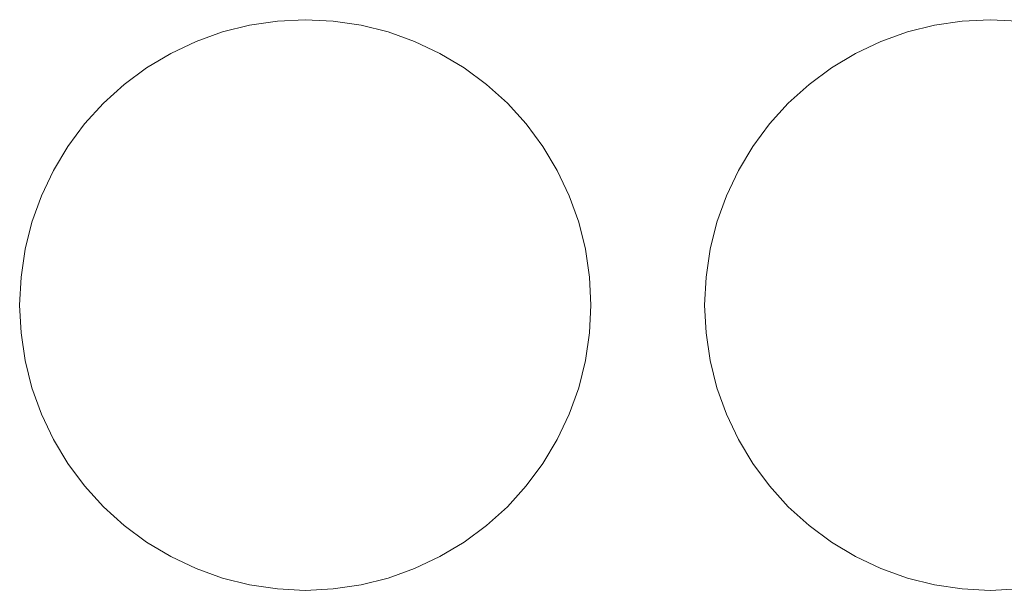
# Model space of a CAD drawing. Header units: millimetres. Extents: x -143 to 143, y -39 to 39.
# Tile 22 of 38: x 35 to 67, y -19 to -1. Entities that reach past the tile are written whole.
import ezdxf

# ---------------------------------------------------------------- set-up
doc = ezdxf.new("R2010")
doc.units = ezdxf.units.MM
doc.header["$LTSCALE"] = 5.08
doc.layers.add('None', color=7, linetype='Continuous', lineweight=5, true_color=0x000000)

# ---------------------------------------------------------------- blocks, each defined once
blk = doc.blocks.new('Group-1')
at = {"layer": 'None', "color": 18, "linetype": 'Continuous', "lineweight": 5}
for points, invisible_edges in [([(-37665.038, 11141.267, -204.914), (-37664.127, 11141.311, -204.914), (-37663.215, 11141.267, -204.914), (-37665.038, 11141.267, -204.914)], 12), ([(-37665.038, 11141.267, -201.739), (-37664.127, 11141.311, -201.739), (-37663.215, 11141.267, -201.739), (-37665.038, 11141.267, -201.739)], 12), ([(-37642.738, 11141.267, -204.914), (-37641.827, 11141.311, -204.914), (-37640.915, 11141.267, -204.914), (-37642.738, 11141.267, -204.914)], 12), ([(-37642.738, 11141.267, -201.739), (-37641.827, 11141.311, -201.739), (-37640.915, 11141.267, -201.739), (-37642.738, 11141.267, -201.739)], 12), ([(-37673.026, 11129.312, -204.914), (-37671.315, 11137.911, -204.914), (-37663.215, 11141.267, -204.914), (-37673.026, 11129.312, -204.914)], 15), ([(-37661.427, 11123.112, -204.914), (-37673.026, 11129.312, -204.914), (-37663.215, 11141.267, -204.914), (-37661.427, 11123.112, -204.914)], 15), ([(-37673.026, 11129.312, -201.739), (-37671.315, 11137.911, -201.739), (-37663.215, 11141.267, -201.739), (-37673.026, 11129.312, -201.739)], 15), ([(-37661.427, 11123.112, -201.739), (-37673.026, 11129.312, -201.739), (-37663.215, 11141.267, -201.739), (-37661.427, 11123.112, -201.739)], 15), ([(-37671.315, 11137.911, -204.914), (-37666.826, 11140.911, -204.914), (-37663.215, 11141.267, -204.914), (-37671.315, 11137.911, -204.914)], 15), ([(-37671.315, 11137.911, -201.739), (-37666.826, 11140.911, -201.739), (-37663.215, 11141.267, -201.739), (-37671.315, 11137.911, -201.739)], 15), ([(-37666.826, 11140.911, -204.914), (-37665.941, 11141.133, -204.914), (-37665.038, 11141.267, -204.914), (-37666.826, 11140.911, -204.914)], 12), ([(-37666.826, 11140.911, -204.914), (-37665.038, 11141.267, -204.914), (-37663.215, 11141.267, -204.914), (-37666.826, 11140.911, -204.914)], 15), ([(-37666.826, 11140.911, -201.739), (-37665.941, 11141.133, -201.739), (-37665.038, 11141.267, -201.739), (-37666.826, 11140.911, -201.739)], 12), ([(-37666.826, 11140.911, -201.739), (-37665.038, 11141.267, -201.739), (-37663.215, 11141.267, -201.739), (-37666.826, 11140.911, -201.739)], 15), ([(-37663.215, 11141.267, -204.914), (-37662.312, 11141.133, -204.914), (-37661.427, 11140.911, -204.914), (-37663.215, 11141.267, -204.914)], 12), ([(-37663.215, 11141.267, -204.914), (-37661.427, 11140.911, -204.914), (-37658.96, 11139.744, -204.914), (-37663.215, 11141.267, -204.914)], 15), ([(-37663.215, 11141.267, -204.914), (-37658.96, 11139.744, -204.914), (-37656.938, 11137.911, -204.914), (-37663.215, 11141.267, -204.914)], 15), ([(-37663.215, 11141.267, -204.914), (-37656.938, 11137.911, -204.914), (-37654.871, 11132.923, -204.914), (-37663.215, 11141.267, -204.914)], 15), ([(-37661.427, 11123.112, -204.914), (-37663.215, 11141.267, -204.914), (-37654.871, 11132.923, -204.914), (-37661.427, 11123.112, -204.914)], 15), ([(-37663.215, 11141.267, -201.739), (-37662.312, 11141.133, -201.739), (-37661.427, 11140.911, -201.739), (-37663.215, 11141.267, -201.739)], 12), ([(-37663.215, 11141.267, -201.739), (-37661.427, 11140.911, -201.739), (-37658.96, 11139.744, -201.739), (-37663.215, 11141.267, -201.739)], 15), ([(-37663.215, 11141.267, -201.739), (-37658.96, 11139.744, -201.739), (-37656.938, 11137.911, -201.739), (-37663.215, 11141.267, -201.739)], 15), ([(-37663.215, 11141.267, -201.739), (-37656.938, 11137.911, -201.739), (-37654.871, 11132.923, -201.739), (-37663.215, 11141.267, -201.739)], 15), ([(-37661.427, 11123.112, -201.739), (-37663.215, 11141.267, -201.739), (-37654.871, 11132.923, -201.739), (-37661.427, 11123.112, -201.739)], 15), ([(-37650.726, 11129.312, -204.914), (-37649.015, 11137.911, -204.914), (-37640.915, 11141.267, -204.914), (-37650.726, 11129.312, -204.914)], 15), ([(-37639.127, 11123.112, -204.914), (-37650.726, 11129.312, -204.914), (-37640.915, 11141.267, -204.914), (-37639.127, 11123.112, -204.914)], 15), ([(-37650.726, 11129.312, -201.739), (-37649.015, 11137.911, -201.739), (-37640.915, 11141.267, -201.739), (-37650.726, 11129.312, -201.739)], 15), ([(-37639.127, 11123.112, -201.739), (-37650.726, 11129.312, -201.739), (-37640.915, 11141.267, -201.739), (-37639.127, 11123.112, -201.739)], 15), ([(-37649.015, 11137.911, -204.914), (-37644.526, 11140.911, -204.914), (-37640.915, 11141.267, -204.914), (-37649.015, 11137.911, -204.914)], 15), ([(-37649.015, 11137.911, -201.739), (-37644.526, 11140.911, -201.739), (-37640.915, 11141.267, -201.739), (-37649.015, 11137.911, -201.739)], 15), ([(-37644.526, 11140.911, -204.914), (-37643.641, 11141.133, -204.914), (-37642.738, 11141.267, -204.914), (-37644.526, 11140.911, -204.914)], 12), ([(-37644.526, 11140.911, -204.914), (-37642.738, 11141.267, -204.914), (-37640.915, 11141.267, -204.914), (-37644.526, 11140.911, -204.914)], 15), ([(-37644.526, 11140.911, -201.739), (-37643.641, 11141.133, -201.739), (-37642.738, 11141.267, -201.739), (-37644.526, 11140.911, -201.739)], 12), ([(-37644.526, 11140.911, -201.739), (-37642.738, 11141.267, -201.739), (-37640.915, 11141.267, -201.739), (-37644.526, 11140.911, -201.739)], 15), ([(-37671.315, 11137.911, -204.914), (-37669.293, 11139.744, -204.914), (-37666.826, 11140.911, -204.914), (-37671.315, 11137.911, -204.914)], 15), ([(-37671.315, 11137.911, -201.739), (-37669.293, 11139.744, -201.739), (-37666.826, 11140.911, -201.739), (-37671.315, 11137.911, -201.739)], 15), ([(-37669.293, 11139.744, -204.914), (-37668.51, 11140.213, -204.914), (-37666.826, 11140.911, -204.914), (-37669.293, 11139.744, -204.914)], 14), ([(-37669.293, 11139.744, -201.739), (-37668.51, 11140.213, -201.739), (-37666.826, 11140.911, -201.739), (-37669.293, 11139.744, -201.739)], 14), ([(-37668.51, 11140.213, -204.914), (-37667.685, 11140.604, -204.914), (-37666.826, 11140.911, -204.914), (-37668.51, 11140.213, -204.914)], 12), ([(-37668.51, 11140.213, -201.739), (-37667.685, 11140.604, -201.739), (-37666.826, 11140.911, -201.739), (-37668.51, 11140.213, -201.739)], 12), ([(-37661.427, 11140.911, -204.914), (-37660.568, 11140.604, -204.914), (-37659.743, 11140.213, -204.914), (-37661.427, 11140.911, -204.914)], 12), ([(-37661.427, 11140.911, -204.914), (-37659.743, 11140.213, -204.914), (-37658.96, 11139.744, -204.914), (-37661.427, 11140.911, -204.914)], 13), ([(-37661.427, 11140.911, -201.739), (-37660.568, 11140.604, -201.739), (-37659.743, 11140.213, -201.739), (-37661.427, 11140.911, -201.739)], 12), ([(-37661.427, 11140.911, -201.739), (-37659.743, 11140.213, -201.739), (-37658.96, 11139.744, -201.739), (-37661.427, 11140.911, -201.739)], 13), ([(-37649.015, 11137.911, -204.914), (-37646.993, 11139.744, -204.914), (-37644.526, 11140.911, -204.914), (-37649.015, 11137.911, -204.914)], 15), ([(-37649.015, 11137.911, -201.739), (-37646.993, 11139.744, -201.739), (-37644.526, 11140.911, -201.739), (-37649.015, 11137.911, -201.739)], 15), ([(-37646.993, 11139.744, -204.914), (-37646.21, 11140.213, -204.914), (-37644.526, 11140.911, -204.914), (-37646.993, 11139.744, -204.914)], 14), ([(-37646.993, 11139.744, -201.739), (-37646.21, 11140.213, -201.739), (-37644.526, 11140.911, -201.739), (-37646.993, 11139.744, -201.739)], 14), ([(-37646.21, 11140.213, -204.914), (-37645.385, 11140.604, -204.914), (-37644.526, 11140.911, -204.914), (-37646.21, 11140.213, -204.914)], 12), ([(-37646.21, 11140.213, -201.739), (-37645.385, 11140.604, -201.739), (-37644.526, 11140.911, -201.739), (-37646.21, 11140.213, -201.739)], 12), ([(-37671.315, 11137.911, -204.914), (-37670.703, 11138.588, -204.914), (-37669.293, 11139.744, -204.914), (-37671.315, 11137.911, -204.914)], 14), ([(-37671.315, 11137.911, -201.739), (-37670.703, 11138.588, -201.739), (-37669.293, 11139.744, -201.739), (-37671.315, 11137.911, -201.739)], 14), ([(-37670.703, 11138.588, -204.914), (-37670.026, 11139.2, -204.914), (-37669.293, 11139.744, -204.914), (-37670.703, 11138.588, -204.914)], 12), ([(-37670.703, 11138.588, -201.739), (-37670.026, 11139.2, -201.739), (-37669.293, 11139.744, -201.739), (-37670.703, 11138.588, -201.739)], 12), ([(-37658.96, 11139.744, -204.914), (-37658.227, 11139.2, -204.914), (-37657.55, 11138.588, -204.914), (-37658.96, 11139.744, -204.914)], 12), ([(-37658.96, 11139.744, -204.914), (-37657.55, 11138.588, -204.914), (-37656.938, 11137.911, -204.914), (-37658.96, 11139.744, -204.914)], 13), ([(-37658.96, 11139.744, -201.739), (-37658.227, 11139.2, -201.739), (-37657.55, 11138.588, -201.739), (-37658.96, 11139.744, -201.739)], 12), ([(-37658.96, 11139.744, -201.739), (-37657.55, 11138.588, -201.739), (-37656.938, 11137.911, -201.739), (-37658.96, 11139.744, -201.739)], 13), ([(-37649.015, 11137.911, -204.914), (-37648.403, 11138.588, -204.914), (-37646.993, 11139.744, -204.914), (-37649.015, 11137.911, -204.914)], 14), ([(-37649.015, 11137.911, -201.739), (-37648.403, 11138.588, -201.739), (-37646.993, 11139.744, -201.739), (-37649.015, 11137.911, -201.739)], 14), ([(-37648.403, 11138.588, -204.914), (-37647.726, 11139.2, -204.914), (-37646.993, 11139.744, -204.914), (-37648.403, 11138.588, -204.914)], 12), ([(-37648.403, 11138.588, -201.739), (-37647.726, 11139.2, -201.739), (-37646.993, 11139.744, -201.739), (-37648.403, 11138.588, -201.739)], 12), ([(-37673.382, 11132.923, -204.914), (-37673.026, 11134.711, -204.914), (-37671.315, 11137.911, -204.914), (-37673.382, 11132.923, -204.914)], 15), ([(-37673.026, 11129.312, -204.914), (-37673.382, 11132.923, -204.914), (-37671.315, 11137.911, -204.914), (-37673.026, 11129.312, -204.914)], 15), ([(-37673.382, 11132.923, -201.739), (-37673.026, 11134.711, -201.739), (-37671.315, 11137.911, -201.739), (-37673.382, 11132.923, -201.739)], 15), ([(-37673.026, 11129.312, -201.739), (-37673.382, 11132.923, -201.739), (-37671.315, 11137.911, -201.739), (-37673.026, 11129.312, -201.739)], 15), ([(-37673.026, 11134.711, -204.914), (-37672.328, 11136.395, -204.914), (-37671.315, 11137.911, -204.914), (-37673.026, 11134.711, -204.914)], 15), ([(-37673.026, 11134.711, -201.739), (-37672.328, 11136.395, -201.739), (-37671.315, 11137.911, -201.739), (-37673.026, 11134.711, -201.739)], 15), ([(-37672.328, 11136.395, -204.914), (-37671.859, 11137.178, -204.914), (-37671.315, 11137.911, -204.914), (-37672.328, 11136.395, -204.914)], 12), ([(-37672.328, 11136.395, -201.739), (-37671.859, 11137.178, -201.739), (-37671.315, 11137.911, -201.739), (-37672.328, 11136.395, -201.739)], 12), ([(-37656.938, 11137.911, -204.914), (-37656.394, 11137.178, -204.914), (-37655.925, 11136.395, -204.914), (-37656.938, 11137.911, -204.914)], 12), ([(-37656.938, 11137.911, -204.914), (-37655.925, 11136.395, -204.914), (-37655.227, 11134.711, -204.914), (-37656.938, 11137.911, -204.914)], 15), ([(-37656.938, 11137.911, -204.914), (-37655.227, 11134.711, -204.914), (-37654.871, 11132.923, -204.914), (-37656.938, 11137.911, -204.914)], 15), ([(-37656.938, 11137.911, -201.739), (-37656.394, 11137.178, -201.739), (-37655.925, 11136.395, -201.739), (-37656.938, 11137.911, -201.739)], 12), ([(-37656.938, 11137.911, -201.739), (-37655.925, 11136.395, -201.739), (-37655.227, 11134.711, -201.739), (-37656.938, 11137.911, -201.739)], 15), ([(-37656.938, 11137.911, -201.739), (-37655.227, 11134.711, -201.739), (-37654.871, 11132.923, -201.739), (-37656.938, 11137.911, -201.739)], 15), ([(-37651.082, 11132.923, -204.914), (-37650.726, 11134.711, -204.914), (-37649.015, 11137.911, -204.914), (-37651.082, 11132.923, -204.914)], 15), ([(-37650.726, 11129.312, -204.914), (-37651.082, 11132.923, -204.914), (-37649.015, 11137.911, -204.914), (-37650.726, 11129.312, -204.914)], 15), ([(-37651.082, 11132.923, -201.739), (-37650.726, 11134.711, -201.739), (-37649.015, 11137.911, -201.739), (-37651.082, 11132.923, -201.739)], 15), ([(-37650.726, 11129.312, -201.739), (-37651.082, 11132.923, -201.739), (-37649.015, 11137.911, -201.739), (-37650.726, 11129.312, -201.739)], 15), ([(-37650.726, 11134.711, -204.914), (-37650.028, 11136.395, -204.914), (-37649.015, 11137.911, -204.914), (-37650.726, 11134.711, -204.914)], 15), ([(-37650.726, 11134.711, -201.739), (-37650.028, 11136.395, -201.739), (-37649.015, 11137.911, -201.739), (-37650.726, 11134.711, -201.739)], 15), ([(-37650.028, 11136.395, -204.914), (-37649.559, 11137.178, -204.914), (-37649.015, 11137.911, -204.914), (-37650.028, 11136.395, -204.914)], 12), ([(-37650.028, 11136.395, -201.739), (-37649.559, 11137.178, -201.739), (-37649.015, 11137.911, -201.739), (-37650.028, 11136.395, -201.739)], 12), ([(-37673.026, 11134.711, -204.914), (-37672.719, 11135.57, -204.914), (-37672.328, 11136.395, -204.914), (-37673.026, 11134.711, -204.914)], 12), ([(-37673.026, 11134.711, -201.739), (-37672.719, 11135.57, -201.739), (-37672.328, 11136.395, -201.739), (-37673.026, 11134.711, -201.739)], 12), ([(-37655.925, 11136.395, -204.914), (-37655.534, 11135.57, -204.914), (-37655.227, 11134.711, -204.914), (-37655.925, 11136.395, -204.914)], 12), ([(-37655.925, 11136.395, -201.739), (-37655.534, 11135.57, -201.739), (-37655.227, 11134.711, -201.739), (-37655.925, 11136.395, -201.739)], 12), ([(-37650.726, 11134.711, -204.914), (-37650.419, 11135.57, -204.914), (-37650.028, 11136.395, -204.914), (-37650.726, 11134.711, -204.914)], 12), ([(-37650.726, 11134.711, -201.739), (-37650.419, 11135.57, -201.739), (-37650.028, 11136.395, -201.739), (-37650.726, 11134.711, -201.739)], 12), ([(-37673.382, 11132.923, -204.914), (-37673.248, 11133.826, -204.914), (-37673.026, 11134.711, -204.914), (-37673.382, 11132.923, -204.914)], 12), ([(-37673.382, 11132.923, -201.739), (-37673.248, 11133.826, -201.739), (-37673.026, 11134.711, -201.739), (-37673.382, 11132.923, -201.739)], 12), ([(-37655.227, 11134.711, -204.914), (-37655.005, 11133.826, -204.914), (-37654.871, 11132.923, -204.914), (-37655.227, 11134.711, -204.914)], 12), ([(-37655.227, 11134.711, -201.739), (-37655.005, 11133.826, -201.739), (-37654.871, 11132.923, -201.739), (-37655.227, 11134.711, -201.739)], 12), ([(-37651.082, 11132.923, -204.914), (-37650.948, 11133.826, -204.914), (-37650.726, 11134.711, -204.914), (-37651.082, 11132.923, -204.914)], 12), ([(-37651.082, 11132.923, -201.739), (-37650.948, 11133.826, -201.739), (-37650.726, 11134.711, -201.739), (-37651.082, 11132.923, -201.739)], 12), ([(-37673.382, 11131.1, -204.914), (-37673.427, 11132.011, -204.914), (-37673.382, 11132.923, -204.914), (-37673.382, 11131.1, -204.914)], 12), ([(-37673.382, 11131.1, -201.739), (-37673.427, 11132.011, -201.739), (-37673.382, 11132.923, -201.739), (-37673.382, 11131.1, -201.739)], 12), ([(-37673.026, 11129.312, -204.914), (-37673.382, 11131.1, -204.914), (-37673.382, 11132.923, -204.914), (-37673.026, 11129.312, -204.914)], 15), ([(-37673.026, 11129.312, -201.739), (-37673.382, 11131.1, -201.739), (-37673.382, 11132.923, -201.739), (-37673.026, 11129.312, -201.739)], 15), ([(-37654.871, 11132.923, -204.914), (-37656.938, 11126.112, -204.914), (-37661.427, 11123.112, -204.914), (-37654.871, 11132.923, -204.914)], 15), ([(-37654.871, 11132.923, -201.739), (-37656.938, 11126.112, -201.739), (-37661.427, 11123.112, -201.739), (-37654.871, 11132.923, -201.739)], 15), ([(-37654.871, 11132.923, -204.914), (-37655.227, 11129.312, -204.914), (-37656.938, 11126.112, -204.914), (-37654.871, 11132.923, -204.914)], 15), ([(-37654.871, 11132.923, -201.739), (-37655.227, 11129.312, -201.739), (-37656.938, 11126.112, -201.739), (-37654.871, 11132.923, -201.739)], 15), ([(-37654.871, 11132.923, -204.914), (-37654.871, 11131.1, -204.914), (-37655.227, 11129.312, -204.914), (-37654.871, 11132.923, -204.914)], 15), ([(-37654.871, 11132.923, -201.739), (-37654.871, 11131.1, -201.739), (-37655.227, 11129.312, -201.739), (-37654.871, 11132.923, -201.739)], 15), ([(-37654.871, 11132.923, -204.914), (-37654.827, 11132.011, -204.914), (-37654.871, 11131.1, -204.914), (-37654.871, 11132.923, -204.914)], 12), ([(-37654.871, 11132.923, -201.739), (-37654.827, 11132.011, -201.739), (-37654.871, 11131.1, -201.739), (-37654.871, 11132.923, -201.739)], 12), ([(-37651.082, 11131.1, -204.914), (-37651.127, 11132.011, -204.914), (-37651.082, 11132.923, -204.914), (-37651.082, 11131.1, -204.914)], 12), ([(-37651.082, 11131.1, -201.739), (-37651.127, 11132.011, -201.739), (-37651.082, 11132.923, -201.739), (-37651.082, 11131.1, -201.739)], 12), ([(-37650.726, 11129.312, -204.914), (-37651.082, 11131.1, -204.914), (-37651.082, 11132.923, -204.914), (-37650.726, 11129.312, -204.914)], 15), ([(-37650.726, 11129.312, -201.739), (-37651.082, 11131.1, -201.739), (-37651.082, 11132.923, -201.739), (-37650.726, 11129.312, -201.739)], 15), ([(-37673.026, 11129.312, -204.914), (-37673.248, 11130.197, -204.914), (-37673.382, 11131.1, -204.914), (-37673.026, 11129.312, -204.914)], 12), ([(-37673.026, 11129.312, -201.739), (-37673.248, 11130.197, -201.739), (-37673.382, 11131.1, -201.739), (-37673.026, 11129.312, -201.739)], 12), ([(-37654.871, 11131.1, -204.914), (-37655.005, 11130.197, -204.914), (-37655.227, 11129.312, -204.914), (-37654.871, 11131.1, -204.914)], 12), ([(-37654.871, 11131.1, -201.739), (-37655.005, 11130.197, -201.739), (-37655.227, 11129.312, -201.739), (-37654.871, 11131.1, -201.739)], 12), ([(-37650.726, 11129.312, -204.914), (-37650.948, 11130.197, -204.914), (-37651.082, 11131.1, -204.914), (-37650.726, 11129.312, -204.914)], 12), ([(-37650.726, 11129.312, -201.739), (-37650.948, 11130.197, -201.739), (-37651.082, 11131.1, -201.739), (-37650.726, 11129.312, -201.739)], 12), ([(-37672.328, 11127.627, -204.914), (-37672.719, 11128.452, -204.914), (-37673.026, 11129.312, -204.914), (-37672.328, 11127.627, -204.914)], 12), ([(-37671.315, 11126.112, -204.914), (-37672.328, 11127.627, -204.914), (-37673.026, 11129.312, -204.914), (-37671.315, 11126.112, -204.914)], 15), ([(-37669.293, 11124.279, -204.914), (-37671.315, 11126.112, -204.914), (-37673.026, 11129.312, -204.914), (-37669.293, 11124.279, -204.914)], 15), ([(-37661.427, 11123.112, -204.914), (-37669.293, 11124.279, -204.914), (-37673.026, 11129.312, -204.914), (-37661.427, 11123.112, -204.914)], 15), ([(-37672.328, 11127.627, -201.739), (-37672.719, 11128.452, -201.739), (-37673.026, 11129.312, -201.739), (-37672.328, 11127.627, -201.739)], 12), ([(-37671.315, 11126.112, -201.739), (-37672.328, 11127.627, -201.739), (-37673.026, 11129.312, -201.739), (-37671.315, 11126.112, -201.739)], 15), ([(-37669.293, 11124.279, -201.739), (-37671.315, 11126.112, -201.739), (-37673.026, 11129.312, -201.739), (-37669.293, 11124.279, -201.739)], 15), ([(-37661.427, 11123.112, -201.739), (-37669.293, 11124.279, -201.739), (-37673.026, 11129.312, -201.739), (-37661.427, 11123.112, -201.739)], 15), ([(-37655.227, 11129.312, -204.914), (-37655.925, 11127.627, -204.914), (-37656.938, 11126.112, -204.914), (-37655.227, 11129.312, -204.914)], 15), ([(-37655.227, 11129.312, -201.739), (-37655.925, 11127.627, -201.739), (-37656.938, 11126.112, -201.739), (-37655.227, 11129.312, -201.739)], 15), ([(-37655.227, 11129.312, -204.914), (-37655.534, 11128.452, -204.914), (-37655.925, 11127.627, -204.914), (-37655.227, 11129.312, -204.914)], 12), ([(-37655.227, 11129.312, -201.739), (-37655.534, 11128.452, -201.739), (-37655.925, 11127.627, -201.739), (-37655.227, 11129.312, -201.739)], 12), ([(-37650.028, 11127.627, -204.914), (-37650.419, 11128.452, -204.914), (-37650.726, 11129.312, -204.914), (-37650.028, 11127.627, -204.914)], 12), ([(-37649.015, 11126.112, -204.914), (-37650.028, 11127.627, -204.914), (-37650.726, 11129.312, -204.914), (-37649.015, 11126.112, -204.914)], 15), ([(-37646.993, 11124.279, -204.914), (-37649.015, 11126.112, -204.914), (-37650.726, 11129.312, -204.914), (-37646.993, 11124.279, -204.914)], 15), ([(-37639.127, 11123.112, -204.914), (-37646.993, 11124.279, -204.914), (-37650.726, 11129.312, -204.914), (-37639.127, 11123.112, -204.914)], 15), ([(-37650.028, 11127.627, -201.739), (-37650.419, 11128.452, -201.739), (-37650.726, 11129.312, -201.739), (-37650.028, 11127.627, -201.739)], 12), ([(-37649.015, 11126.112, -201.739), (-37650.028, 11127.627, -201.739), (-37650.726, 11129.312, -201.739), (-37649.015, 11126.112, -201.739)], 15), ([(-37646.993, 11124.279, -201.739), (-37649.015, 11126.112, -201.739), (-37650.726, 11129.312, -201.739), (-37646.993, 11124.279, -201.739)], 15), ([(-37639.127, 11123.112, -201.739), (-37646.993, 11124.279, -201.739), (-37650.726, 11129.312, -201.739), (-37639.127, 11123.112, -201.739)], 15), ([(-37671.315, 11126.112, -204.914), (-37671.859, 11126.845, -204.914), (-37672.328, 11127.627, -204.914), (-37671.315, 11126.112, -204.914)], 12), ([(-37671.315, 11126.112, -201.739), (-37671.859, 11126.845, -201.739), (-37672.328, 11127.627, -201.739), (-37671.315, 11126.112, -201.739)], 12), ([(-37655.925, 11127.627, -204.914), (-37656.394, 11126.845, -204.914), (-37656.938, 11126.112, -204.914), (-37655.925, 11127.627, -204.914)], 12), ([(-37655.925, 11127.627, -201.739), (-37656.394, 11126.845, -201.739), (-37656.938, 11126.112, -201.739), (-37655.925, 11127.627, -201.739)], 12), ([(-37649.015, 11126.112, -204.914), (-37649.559, 11126.845, -204.914), (-37650.028, 11127.627, -204.914), (-37649.015, 11126.112, -204.914)], 12), ([(-37649.015, 11126.112, -201.739), (-37649.559, 11126.845, -201.739), (-37650.028, 11127.627, -201.739), (-37649.015, 11126.112, -201.739)], 12), ([(-37669.293, 11124.279, -204.914), (-37670.703, 11125.435, -204.914), (-37671.315, 11126.112, -204.914), (-37669.293, 11124.279, -204.914)], 13), ([(-37669.293, 11124.279, -201.739), (-37670.703, 11125.435, -201.739), (-37671.315, 11126.112, -201.739), (-37669.293, 11124.279, -201.739)], 13), ([(-37656.938, 11126.112, -204.914), (-37658.96, 11124.279, -204.914), (-37661.427, 11123.112, -204.914), (-37656.938, 11126.112, -204.914)], 15), ([(-37656.938, 11126.112, -201.739), (-37658.96, 11124.279, -201.739), (-37661.427, 11123.112, -201.739), (-37656.938, 11126.112, -201.739)], 15), ([(-37656.938, 11126.112, -204.914), (-37657.55, 11125.435, -204.914), (-37658.96, 11124.279, -204.914), (-37656.938, 11126.112, -204.914)], 14), ([(-37656.938, 11126.112, -201.739), (-37657.55, 11125.435, -201.739), (-37658.96, 11124.279, -201.739), (-37656.938, 11126.112, -201.739)], 14), ([(-37646.993, 11124.279, -204.914), (-37648.403, 11125.435, -204.914), (-37649.015, 11126.112, -204.914), (-37646.993, 11124.279, -204.914)], 13), ([(-37646.993, 11124.279, -201.739), (-37648.403, 11125.435, -201.739), (-37649.015, 11126.112, -201.739), (-37646.993, 11124.279, -201.739)], 13), ([(-37669.293, 11124.279, -204.914), (-37670.026, 11124.822, -204.914), (-37670.703, 11125.435, -204.914), (-37669.293, 11124.279, -204.914)], 12), ([(-37669.293, 11124.279, -201.739), (-37670.026, 11124.822, -201.739), (-37670.703, 11125.435, -201.739), (-37669.293, 11124.279, -201.739)], 12), ([(-37657.55, 11125.435, -204.914), (-37658.227, 11124.822, -204.914), (-37658.96, 11124.279, -204.914), (-37657.55, 11125.435, -204.914)], 12), ([(-37657.55, 11125.435, -201.739), (-37658.227, 11124.822, -201.739), (-37658.96, 11124.279, -201.739), (-37657.55, 11125.435, -201.739)], 12), ([(-37646.993, 11124.279, -204.914), (-37647.726, 11124.822, -204.914), (-37648.403, 11125.435, -204.914), (-37646.993, 11124.279, -204.914)], 12), ([(-37646.993, 11124.279, -201.739), (-37647.726, 11124.822, -201.739), (-37648.403, 11125.435, -201.739), (-37646.993, 11124.279, -201.739)], 12), ([(-37666.826, 11123.112, -204.914), (-37668.51, 11123.81, -204.914), (-37669.293, 11124.279, -204.914), (-37666.826, 11123.112, -204.914)], 13), ([(-37665.038, 11122.756, -204.914), (-37666.826, 11123.112, -204.914), (-37669.293, 11124.279, -204.914), (-37665.038, 11122.756, -204.914)], 15), ([(-37661.427, 11123.112, -204.914), (-37665.038, 11122.756, -204.914), (-37669.293, 11124.279, -204.914), (-37661.427, 11123.112, -204.914)], 15), ([(-37666.826, 11123.112, -201.739), (-37668.51, 11123.81, -201.739), (-37669.293, 11124.279, -201.739), (-37666.826, 11123.112, -201.739)], 13), ([(-37665.038, 11122.756, -201.739), (-37666.826, 11123.112, -201.739), (-37669.293, 11124.279, -201.739), (-37665.038, 11122.756, -201.739)], 15), ([(-37661.427, 11123.112, -201.739), (-37665.038, 11122.756, -201.739), (-37669.293, 11124.279, -201.739), (-37661.427, 11123.112, -201.739)], 15), ([(-37658.96, 11124.279, -204.914), (-37659.743, 11123.81, -204.914), (-37661.427, 11123.112, -204.914), (-37658.96, 11124.279, -204.914)], 14), ([(-37658.96, 11124.279, -201.739), (-37659.743, 11123.81, -201.739), (-37661.427, 11123.112, -201.739), (-37658.96, 11124.279, -201.739)], 14), ([(-37644.526, 11123.112, -204.914), (-37646.21, 11123.81, -204.914), (-37646.993, 11124.279, -204.914), (-37644.526, 11123.112, -204.914)], 13), ([(-37642.738, 11122.756, -204.914), (-37644.526, 11123.112, -204.914), (-37646.993, 11124.279, -204.914), (-37642.738, 11122.756, -204.914)], 15), ([(-37639.127, 11123.112, -204.914), (-37642.738, 11122.756, -204.914), (-37646.993, 11124.279, -204.914), (-37639.127, 11123.112, -204.914)], 15), ([(-37644.526, 11123.112, -201.739), (-37646.21, 11123.81, -201.739), (-37646.993, 11124.279, -201.739), (-37644.526, 11123.112, -201.739)], 13), ([(-37642.738, 11122.756, -201.739), (-37644.526, 11123.112, -201.739), (-37646.993, 11124.279, -201.739), (-37642.738, 11122.756, -201.739)], 15), ([(-37639.127, 11123.112, -201.739), (-37642.738, 11122.756, -201.739), (-37646.993, 11124.279, -201.739), (-37639.127, 11123.112, -201.739)], 15), ([(-37666.826, 11123.112, -204.914), (-37667.685, 11123.419, -204.914), (-37668.51, 11123.81, -204.914), (-37666.826, 11123.112, -204.914)], 12), ([(-37666.826, 11123.112, -201.739), (-37667.685, 11123.419, -201.739), (-37668.51, 11123.81, -201.739), (-37666.826, 11123.112, -201.739)], 12), ([(-37659.743, 11123.81, -204.914), (-37660.568, 11123.419, -204.914), (-37661.427, 11123.112, -204.914), (-37659.743, 11123.81, -204.914)], 12), ([(-37659.743, 11123.81, -201.739), (-37660.568, 11123.419, -201.739), (-37661.427, 11123.112, -201.739), (-37659.743, 11123.81, -201.739)], 12), ([(-37644.526, 11123.112, -204.914), (-37645.385, 11123.419, -204.914), (-37646.21, 11123.81, -204.914), (-37644.526, 11123.112, -204.914)], 12), ([(-37644.526, 11123.112, -201.739), (-37645.385, 11123.419, -201.739), (-37646.21, 11123.81, -201.739), (-37644.526, 11123.112, -201.739)], 12), ([(-37665.038, 11122.756, -204.914), (-37665.941, 11122.89, -204.914), (-37666.826, 11123.112, -204.914), (-37665.038, 11122.756, -204.914)], 12), ([(-37665.038, 11122.756, -201.739), (-37665.941, 11122.89, -201.739), (-37666.826, 11123.112, -201.739), (-37665.038, 11122.756, -201.739)], 12), ([(-37661.427, 11123.112, -204.914), (-37663.215, 11122.756, -204.914), (-37665.038, 11122.756, -204.914), (-37661.427, 11123.112, -204.914)], 15), ([(-37661.427, 11123.112, -201.739), (-37663.215, 11122.756, -201.739), (-37665.038, 11122.756, -201.739), (-37661.427, 11123.112, -201.739)], 15), ([(-37661.427, 11123.112, -204.914), (-37662.312, 11122.89, -204.914), (-37663.215, 11122.756, -204.914), (-37661.427, 11123.112, -204.914)], 12), ([(-37661.427, 11123.112, -201.739), (-37662.312, 11122.89, -201.739), (-37663.215, 11122.756, -201.739), (-37661.427, 11123.112, -201.739)], 12), ([(-37642.738, 11122.756, -204.914), (-37643.641, 11122.89, -204.914), (-37644.526, 11123.112, -204.914), (-37642.738, 11122.756, -204.914)], 12), ([(-37642.738, 11122.756, -201.739), (-37643.641, 11122.89, -201.739), (-37644.526, 11123.112, -201.739), (-37642.738, 11122.756, -201.739)], 12), ([(-37639.127, 11123.112, -204.914), (-37640.915, 11122.756, -204.914), (-37642.738, 11122.756, -204.914), (-37639.127, 11123.112, -204.914)], 15), ([(-37639.127, 11123.112, -201.739), (-37640.915, 11122.756, -201.739), (-37642.738, 11122.756, -201.739), (-37639.127, 11123.112, -201.739)], 15), ([(-37663.215, 11122.756, -204.914), (-37664.127, 11122.711, -204.914), (-37665.038, 11122.756, -204.914), (-37663.215, 11122.756, -204.914)], 12), ([(-37663.215, 11122.756, -201.739), (-37664.127, 11122.711, -201.739), (-37665.038, 11122.756, -201.739), (-37663.215, 11122.756, -201.739)], 12), ([(-37640.915, 11122.756, -204.914), (-37641.827, 11122.711, -204.914), (-37642.738, 11122.756, -204.914), (-37640.915, 11122.756, -204.914)], 12), ([(-37640.915, 11122.756, -201.739), (-37641.827, 11122.711, -201.739), (-37642.738, 11122.756, -201.739), (-37640.915, 11122.756, -201.739)], 12)]:
    blk.add_3dface(points, dxfattribs=dict(at, invisible_edges=invisible_edges))
for points in [[(-37664.127, 11141.311, -201.739), (-37664.127, 11141.311, -204.914), (-37665.038, 11141.267, -204.914), (-37665.038, 11141.267, -201.739)], [(-37663.215, 11141.267, -201.739), (-37663.215, 11141.267, -204.914), (-37664.127, 11141.311, -204.914), (-37664.127, 11141.311, -201.739)], [(-37641.827, 11141.311, -201.739), (-37641.827, 11141.311, -204.914), (-37642.738, 11141.267, -204.914), (-37642.738, 11141.267, -201.739)], [(-37640.915, 11141.267, -201.739), (-37640.915, 11141.267, -204.914), (-37641.827, 11141.311, -204.914), (-37641.827, 11141.311, -201.739)], [(-37665.941, 11141.133, -201.739), (-37665.941, 11141.133, -204.914), (-37666.826, 11140.911, -204.914), (-37666.826, 11140.911, -201.739)], [(-37665.038, 11141.267, -201.739), (-37665.038, 11141.267, -204.914), (-37665.941, 11141.133, -204.914), (-37665.941, 11141.133, -201.739)], [(-37662.312, 11141.133, -201.739), (-37662.312, 11141.133, -204.914), (-37663.215, 11141.267, -204.914), (-37663.215, 11141.267, -201.739)], [(-37661.427, 11140.911, -201.739), (-37661.427, 11140.911, -204.914), (-37662.312, 11141.133, -204.914), (-37662.312, 11141.133, -201.739)], [(-37643.641, 11141.133, -201.739), (-37643.641, 11141.133, -204.914), (-37644.526, 11140.911, -204.914), (-37644.526, 11140.911, -201.739)], [(-37642.738, 11141.267, -201.739), (-37642.738, 11141.267, -204.914), (-37643.641, 11141.133, -204.914), (-37643.641, 11141.133, -201.739)], [(-37666.826, 11140.911, -201.739), (-37666.826, 11140.911, -204.914), (-37667.685, 11140.604, -204.914), (-37667.685, 11140.604, -201.739)], [(-37660.568, 11140.604, -201.739), (-37660.568, 11140.604, -204.914), (-37661.427, 11140.911, -204.914), (-37661.427, 11140.911, -201.739)], [(-37644.526, 11140.911, -201.739), (-37644.526, 11140.911, -204.914), (-37645.385, 11140.604, -204.914), (-37645.385, 11140.604, -201.739)], [(-37667.685, 11140.604, -201.739), (-37667.685, 11140.604, -204.914), (-37668.51, 11140.213, -204.914), (-37668.51, 11140.213, -201.739)], [(-37659.743, 11140.213, -201.739), (-37659.743, 11140.213, -204.914), (-37660.568, 11140.604, -204.914), (-37660.568, 11140.604, -201.739)], [(-37645.385, 11140.604, -201.739), (-37645.385, 11140.604, -204.914), (-37646.21, 11140.213, -204.914), (-37646.21, 11140.213, -201.739)], [(-37668.51, 11140.213, -201.739), (-37668.51, 11140.213, -204.914), (-37669.293, 11139.744, -204.914), (-37669.293, 11139.744, -201.739)], [(-37658.96, 11139.744, -201.739), (-37658.96, 11139.744, -204.914), (-37659.743, 11140.213, -204.914), (-37659.743, 11140.213, -201.739)], [(-37646.21, 11140.213, -201.739), (-37646.21, 11140.213, -204.914), (-37646.993, 11139.744, -204.914), (-37646.993, 11139.744, -201.739)], [(-37669.293, 11139.744, -201.739), (-37669.293, 11139.744, -204.914), (-37670.026, 11139.2, -204.914), (-37670.026, 11139.2, -201.739)], [(-37658.227, 11139.2, -201.739), (-37658.227, 11139.2, -204.914), (-37658.96, 11139.744, -204.914), (-37658.96, 11139.744, -201.739)], [(-37646.993, 11139.744, -201.739), (-37646.993, 11139.744, -204.914), (-37647.726, 11139.2, -204.914), (-37647.726, 11139.2, -201.739)], [(-37670.026, 11139.2, -201.739), (-37670.026, 11139.2, -204.914), (-37670.703, 11138.588, -204.914), (-37670.703, 11138.588, -201.739)], [(-37657.55, 11138.588, -201.739), (-37657.55, 11138.588, -204.914), (-37658.227, 11139.2, -204.914), (-37658.227, 11139.2, -201.739)], [(-37647.726, 11139.2, -201.739), (-37647.726, 11139.2, -204.914), (-37648.403, 11138.588, -204.914), (-37648.403, 11138.588, -201.739)], [(-37670.703, 11138.588, -201.739), (-37670.703, 11138.588, -204.914), (-37671.315, 11137.911, -204.914), (-37671.315, 11137.911, -201.739)], [(-37656.938, 11137.911, -201.739), (-37656.938, 11137.911, -204.914), (-37657.55, 11138.588, -204.914), (-37657.55, 11138.588, -201.739)], [(-37648.403, 11138.588, -201.739), (-37648.403, 11138.588, -204.914), (-37649.015, 11137.911, -204.914), (-37649.015, 11137.911, -201.739)], [(-37671.315, 11137.911, -201.739), (-37671.315, 11137.911, -204.914), (-37671.859, 11137.178, -204.914), (-37671.859, 11137.178, -201.739)], [(-37656.394, 11137.178, -201.739), (-37656.394, 11137.178, -204.914), (-37656.938, 11137.911, -204.914), (-37656.938, 11137.911, -201.739)], [(-37649.015, 11137.911, -201.739), (-37649.015, 11137.911, -204.914), (-37649.559, 11137.178, -204.914), (-37649.559, 11137.178, -201.739)], [(-37671.859, 11137.178, -201.739), (-37671.859, 11137.178, -204.914), (-37672.328, 11136.395, -204.914), (-37672.328, 11136.395, -201.739)], [(-37655.925, 11136.395, -201.739), (-37655.925, 11136.395, -204.914), (-37656.394, 11137.178, -204.914), (-37656.394, 11137.178, -201.739)], [(-37649.559, 11137.178, -201.739), (-37649.559, 11137.178, -204.914), (-37650.028, 11136.395, -204.914), (-37650.028, 11136.395, -201.739)], [(-37672.328, 11136.395, -201.739), (-37672.328, 11136.395, -204.914), (-37672.719, 11135.57, -204.914), (-37672.719, 11135.57, -201.739)], [(-37655.534, 11135.57, -201.739), (-37655.534, 11135.57, -204.914), (-37655.925, 11136.395, -204.914), (-37655.925, 11136.395, -201.739)], [(-37650.028, 11136.395, -201.739), (-37650.028, 11136.395, -204.914), (-37650.419, 11135.57, -204.914), (-37650.419, 11135.57, -201.739)], [(-37672.719, 11135.57, -201.739), (-37672.719, 11135.57, -204.914), (-37673.026, 11134.711, -204.914), (-37673.026, 11134.711, -201.739)], [(-37655.227, 11134.711, -201.739), (-37655.227, 11134.711, -204.914), (-37655.534, 11135.57, -204.914), (-37655.534, 11135.57, -201.739)], [(-37650.419, 11135.57, -201.739), (-37650.419, 11135.57, -204.914), (-37650.726, 11134.711, -204.914), (-37650.726, 11134.711, -201.739)], [(-37673.026, 11134.711, -201.739), (-37673.026, 11134.711, -204.914), (-37673.248, 11133.826, -204.914), (-37673.248, 11133.826, -201.739)], [(-37655.005, 11133.826, -201.739), (-37655.005, 11133.826, -204.914), (-37655.227, 11134.711, -204.914), (-37655.227, 11134.711, -201.739)], [(-37650.726, 11134.711, -201.739), (-37650.726, 11134.711, -204.914), (-37650.948, 11133.826, -204.914), (-37650.948, 11133.826, -201.739)], [(-37673.248, 11133.826, -201.739), (-37673.248, 11133.826, -204.914), (-37673.382, 11132.923, -204.914), (-37673.382, 11132.923, -201.739)], [(-37654.871, 11132.923, -201.739), (-37654.871, 11132.923, -204.914), (-37655.005, 11133.826, -204.914), (-37655.005, 11133.826, -201.739)], [(-37650.948, 11133.826, -201.739), (-37650.948, 11133.826, -204.914), (-37651.082, 11132.923, -204.914), (-37651.082, 11132.923, -201.739)], [(-37673.382, 11132.923, -201.739), (-37673.382, 11132.923, -204.914), (-37673.427, 11132.011, -204.914), (-37673.427, 11132.011, -201.739)], [(-37654.827, 11132.011, -201.739), (-37654.827, 11132.011, -204.914), (-37654.871, 11132.923, -204.914), (-37654.871, 11132.923, -201.739)], [(-37651.082, 11132.923, -201.739), (-37651.082, 11132.923, -204.914), (-37651.127, 11132.011, -204.914), (-37651.127, 11132.011, -201.739)], [(-37673.427, 11132.011, -201.739), (-37673.427, 11132.011, -204.914), (-37673.382, 11131.1, -204.914), (-37673.382, 11131.1, -201.739)], [(-37654.871, 11131.1, -201.739), (-37654.871, 11131.1, -204.914), (-37654.827, 11132.011, -204.914), (-37654.827, 11132.011, -201.739)], [(-37651.127, 11132.011, -201.739), (-37651.127, 11132.011, -204.914), (-37651.082, 11131.1, -204.914), (-37651.082, 11131.1, -201.739)], [(-37673.382, 11131.1, -201.739), (-37673.382, 11131.1, -204.914), (-37673.248, 11130.197, -204.914), (-37673.248, 11130.197, -201.739)], [(-37655.005, 11130.197, -201.739), (-37655.005, 11130.197, -204.914), (-37654.871, 11131.1, -204.914), (-37654.871, 11131.1, -201.739)], [(-37651.082, 11131.1, -201.739), (-37651.082, 11131.1, -204.914), (-37650.948, 11130.197, -204.914), (-37650.948, 11130.197, -201.739)], [(-37673.248, 11130.197, -201.739), (-37673.248, 11130.197, -204.914), (-37673.026, 11129.312, -204.914), (-37673.026, 11129.312, -201.739)], [(-37655.227, 11129.312, -201.739), (-37655.227, 11129.312, -204.914), (-37655.005, 11130.197, -204.914), (-37655.005, 11130.197, -201.739)], [(-37650.948, 11130.197, -201.739), (-37650.948, 11130.197, -204.914), (-37650.726, 11129.312, -204.914), (-37650.726, 11129.312, -201.739)], [(-37673.026, 11129.312, -201.739), (-37673.026, 11129.312, -204.914), (-37672.719, 11128.452, -204.914), (-37672.719, 11128.452, -201.739)], [(-37655.534, 11128.452, -201.739), (-37655.534, 11128.452, -204.914), (-37655.227, 11129.312, -204.914), (-37655.227, 11129.312, -201.739)], [(-37650.726, 11129.312, -201.739), (-37650.726, 11129.312, -204.914), (-37650.419, 11128.452, -204.914), (-37650.419, 11128.452, -201.739)], [(-37672.719, 11128.452, -201.739), (-37672.719, 11128.452, -204.914), (-37672.328, 11127.627, -204.914), (-37672.328, 11127.627, -201.739)], [(-37655.925, 11127.627, -201.739), (-37655.925, 11127.627, -204.914), (-37655.534, 11128.452, -204.914), (-37655.534, 11128.452, -201.739)], [(-37650.419, 11128.452, -201.739), (-37650.419, 11128.452, -204.914), (-37650.028, 11127.627, -204.914), (-37650.028, 11127.627, -201.739)], [(-37672.328, 11127.627, -201.739), (-37672.328, 11127.627, -204.914), (-37671.859, 11126.845, -204.914), (-37671.859, 11126.845, -201.739)], [(-37656.394, 11126.845, -201.739), (-37656.394, 11126.845, -204.914), (-37655.925, 11127.627, -204.914), (-37655.925, 11127.627, -201.739)], [(-37650.028, 11127.627, -201.739), (-37650.028, 11127.627, -204.914), (-37649.559, 11126.845, -204.914), (-37649.559, 11126.845, -201.739)], [(-37671.859, 11126.845, -201.739), (-37671.859, 11126.845, -204.914), (-37671.315, 11126.112, -204.914), (-37671.315, 11126.112, -201.739)], [(-37656.938, 11126.112, -201.739), (-37656.938, 11126.112, -204.914), (-37656.394, 11126.845, -204.914), (-37656.394, 11126.845, -201.739)], [(-37649.559, 11126.845, -201.739), (-37649.559, 11126.845, -204.914), (-37649.015, 11126.112, -204.914), (-37649.015, 11126.112, -201.739)], [(-37671.315, 11126.112, -201.739), (-37671.315, 11126.112, -204.914), (-37670.703, 11125.435, -204.914), (-37670.703, 11125.435, -201.739)], [(-37657.55, 11125.435, -201.739), (-37657.55, 11125.435, -204.914), (-37656.938, 11126.112, -204.914), (-37656.938, 11126.112, -201.739)], [(-37649.015, 11126.112, -201.739), (-37649.015, 11126.112, -204.914), (-37648.403, 11125.435, -204.914), (-37648.403, 11125.435, -201.739)], [(-37670.703, 11125.435, -201.739), (-37670.703, 11125.435, -204.914), (-37670.026, 11124.822, -204.914), (-37670.026, 11124.822, -201.739)], [(-37658.227, 11124.822, -201.739), (-37658.227, 11124.822, -204.914), (-37657.55, 11125.435, -204.914), (-37657.55, 11125.435, -201.739)], [(-37648.403, 11125.435, -201.739), (-37648.403, 11125.435, -204.914), (-37647.726, 11124.822, -204.914), (-37647.726, 11124.822, -201.739)], [(-37670.026, 11124.822, -201.739), (-37670.026, 11124.822, -204.914), (-37669.293, 11124.279, -204.914), (-37669.293, 11124.279, -201.739)], [(-37658.96, 11124.279, -201.739), (-37658.96, 11124.279, -204.914), (-37658.227, 11124.822, -204.914), (-37658.227, 11124.822, -201.739)], [(-37647.726, 11124.822, -201.739), (-37647.726, 11124.822, -204.914), (-37646.993, 11124.279, -204.914), (-37646.993, 11124.279, -201.739)], [(-37669.293, 11124.279, -201.739), (-37669.293, 11124.279, -204.914), (-37668.51, 11123.81, -204.914), (-37668.51, 11123.81, -201.739)], [(-37659.743, 11123.81, -201.739), (-37659.743, 11123.81, -204.914), (-37658.96, 11124.279, -204.914), (-37658.96, 11124.279, -201.739)], [(-37646.993, 11124.279, -201.739), (-37646.993, 11124.279, -204.914), (-37646.21, 11123.81, -204.914), (-37646.21, 11123.81, -201.739)], [(-37668.51, 11123.81, -201.739), (-37668.51, 11123.81, -204.914), (-37667.685, 11123.419, -204.914), (-37667.685, 11123.419, -201.739)], [(-37660.568, 11123.419, -201.739), (-37660.568, 11123.419, -204.914), (-37659.743, 11123.81, -204.914), (-37659.743, 11123.81, -201.739)], [(-37646.21, 11123.81, -201.739), (-37646.21, 11123.81, -204.914), (-37645.385, 11123.419, -204.914), (-37645.385, 11123.419, -201.739)], [(-37667.685, 11123.419, -201.739), (-37667.685, 11123.419, -204.914), (-37666.826, 11123.112, -204.914), (-37666.826, 11123.112, -201.739)], [(-37661.427, 11123.112, -201.739), (-37661.427, 11123.112, -204.914), (-37660.568, 11123.419, -204.914), (-37660.568, 11123.419, -201.739)], [(-37645.385, 11123.419, -201.739), (-37645.385, 11123.419, -204.914), (-37644.526, 11123.112, -204.914), (-37644.526, 11123.112, -201.739)], [(-37666.826, 11123.112, -201.739), (-37666.826, 11123.112, -204.914), (-37665.941, 11122.89, -204.914), (-37665.941, 11122.89, -201.739)], [(-37662.312, 11122.89, -201.739), (-37662.312, 11122.89, -204.914), (-37661.427, 11123.112, -204.914), (-37661.427, 11123.112, -201.739)], [(-37644.526, 11123.112, -201.739), (-37644.526, 11123.112, -204.914), (-37643.641, 11122.89, -204.914), (-37643.641, 11122.89, -201.739)], [(-37665.941, 11122.89, -201.739), (-37665.941, 11122.89, -204.914), (-37665.038, 11122.756, -204.914), (-37665.038, 11122.756, -201.739)], [(-37665.038, 11122.756, -201.739), (-37665.038, 11122.756, -204.914), (-37664.127, 11122.711, -204.914), (-37664.127, 11122.711, -201.739)], [(-37664.127, 11122.711, -201.739), (-37664.127, 11122.711, -204.914), (-37663.215, 11122.756, -204.914), (-37663.215, 11122.756, -201.739)], [(-37663.215, 11122.756, -201.739), (-37663.215, 11122.756, -204.914), (-37662.312, 11122.89, -204.914), (-37662.312, 11122.89, -201.739)], [(-37643.641, 11122.89, -201.739), (-37643.641, 11122.89, -204.914), (-37642.738, 11122.756, -204.914), (-37642.738, 11122.756, -201.739)], [(-37642.738, 11122.756, -201.739), (-37642.738, 11122.756, -204.914), (-37641.827, 11122.711, -204.914), (-37641.827, 11122.711, -201.739)], [(-37641.827, 11122.711, -201.739), (-37641.827, 11122.711, -204.914), (-37640.915, 11122.756, -204.914), (-37640.915, 11122.756, -201.739)]]:
    blk.add_3dface(points, dxfattribs=at)
at = {"layer": 'None', "color": 0, "flags": 1}
for tag in ['Yoke', 'Weight', 'Weight', 'Wattage', '3D_Symbol_Name', 'Candlepower', 'Body', 'Model_Name', 'Beam_Angle', 'Field_Angle', 'Remarks', 'Beam_Angle_2', 'Field_Angle_2', 'Num_Channels', 'Frame_Size', 'Device_Type', 'FixtureID', 'Frame_Size', 'Base', 'Lens', 'Inst_Type', 'Lamp']:
    blk.add_attdef(tag, (-18962.77, 19681.012), '', height=0.18, dxfattribs=at)

msp = doc.modelspace()

# ---------------------------------------------------------------- block references
at = {"layer": 'None', "color": 7}
msp.add_blockref('Group-1', (37708.451, -11142.015), dxfattribs=at)

doc.saveas('drawing.dxf')
